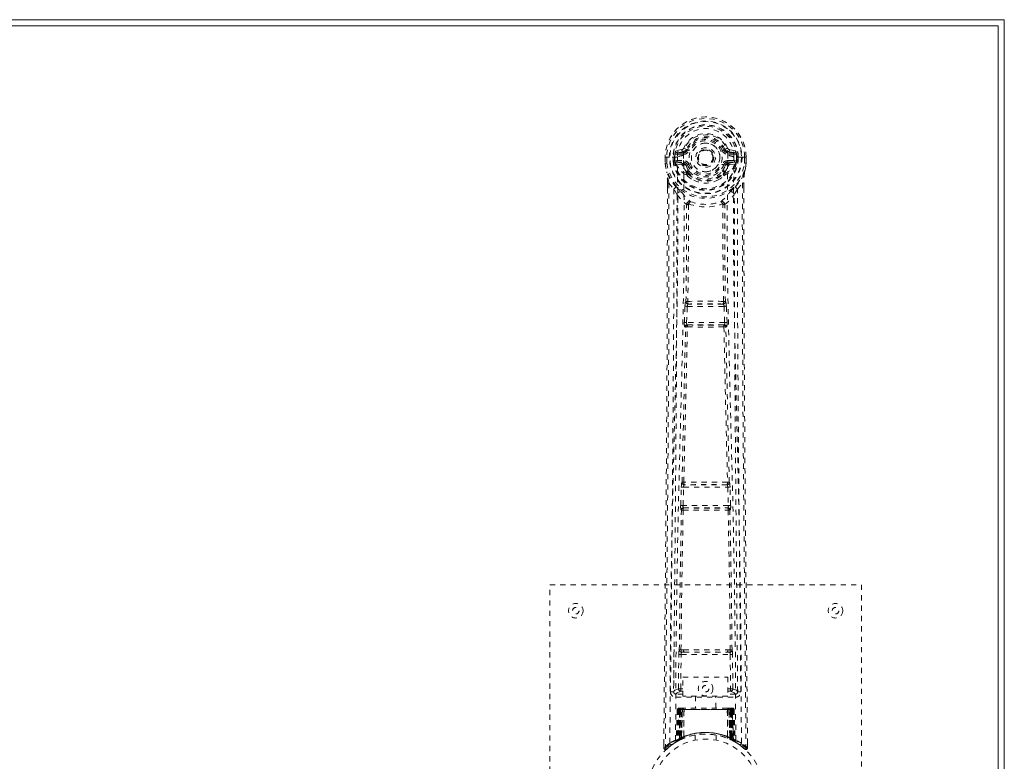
# Model space of a CAD drawing. Header units: inches. Extents: x 25.1 to 108.6, y 43.8 to 73.6.
# Tile 7 of 7: x 89.6 to 108.6, y 59.3 to 73.6. Entities that reach past the tile are written whole.
import ezdxf

# ---------------------------------------------------------------- set-up
doc = ezdxf.new("R2010")
doc.units = ezdxf.units.IN
doc.header["$MEASUREMENT"] = 0
doc.linetypes.add('SLD-Dashed', pattern=[0.075, 0.05, -0.025])
doc.linetypes.add('SLD-Solid', pattern=[0])

msp = doc.modelspace()

# ---------------------------------------------------------------- linework, layer by layer
at = {"color": 7, "linetype": 'SLD-Solid', "lineweight": 15}
for p, q in [((25.106, 73.561), (108.606, 73.561)), ((108.606, 73.561), (108.606, 43.811)), ((108.488, 73.443), (25.224, 73.443)), ((25.224, 73.443), (108.488, 73.443)), ((108.488, 43.929), (108.488, 73.443)), ((108.488, 73.443), (108.488, 43.929))]:
    msp.add_line(p, q, dxfattribs=at)
at = {"color": 7, "linetype": 'SLD-Dashed', "lineweight": 0}
for p, q in [((102.081, 70.918), (102.077, 70.917)), ((102.077, 70.917), (102.077, 70.8)), ((102.078, 70.918), (102.078, 70.8)), ((102.134, 70.917), (102.081, 70.918)), ((102.106, 70.916), (102.107, 70.801)), ((102.157, 70.917), (102.134, 70.917)), ((102.163, 70.917), (102.157, 70.917)), ((102.313, 70.917), (102.163, 70.917)), ((102.228, 70.844), (102.228, 70.916)), ((102.263, 70.916), (102.257, 70.916)), ((102.257, 70.916), (102.258, 70.845)), ((102.263, 70.838), (102.263, 70.916)), ((102.4, 71.061), (102.281, 71.037)), ((102.311, 71.001), (102.427, 71.022)), ((102.311, 71.001), (102.311, 70.971)), ((102.427, 71.001), (102.311, 71.001)), ((102.427, 70.971), (102.311, 70.971)), ((102.427, 71.022), (102.427, 71.001)), ((102.427, 70.971), (102.427, 71.001)), ((102.433, 71.088), (102.487, 71.065)), ((102.483, 71.057), (102.487, 71.065)), ((102.487, 71.065), (102.509, 71.056)), ((103.012, 70.919), (103.013, 70.91)), ((103.013, 70.91), (103.012, 70.895)), ((103.203, 71.056), (103.225, 71.065)), ((103.225, 71.065), (103.229, 71.057)), ((103.285, 71.022), (103.401, 71.001)), ((103.285, 71.022), (103.285, 71.001)), ((103.401, 71.001), (103.285, 71.001)), ((103.285, 70.971), (103.285, 71.001)), ((103.401, 70.971), (103.285, 70.971)), ((103.432, 71.037), (103.313, 71.061)), ((103.399, 70.917), (103.399, 70.917)), ((103.55, 70.917), (103.4, 70.917)), ((103.401, 70.971), (103.401, 71.001)), ((103.449, 70.838), (103.45, 70.916)), ((103.45, 70.916), (103.455, 70.916)), ((103.455, 70.845), (103.455, 70.916)), ((103.485, 70.916), (103.484, 70.844)), ((103.485, 70.916), (103.485, 70.916)), ((103.556, 70.917), (103.55, 70.917)), ((103.579, 70.917), (103.556, 70.917)), ((103.632, 70.918), (103.579, 70.917)), ((103.606, 70.801), (103.606, 70.916)), ((103.636, 70.917), (103.632, 70.918)), ((103.634, 70.8), (103.635, 70.918)), ((103.636, 70.917), (103.635, 70.8)), ((102.077, 70.8), (102.077, 70.796)), ((102.228, 70.844), (102.258, 70.845)), ((102.228, 70.844), (102.228, 70.844)), ((102.258, 70.845), (102.263, 70.826)), ((102.263, 70.826), (102.263, 70.838)), ((102.269, 70.801), (102.273, 70.797)), ((102.283, 70.786), (102.273, 70.797)), ((102.283, 70.786), (102.398, 70.765)), ((102.298, 70.849), (102.298, 70.819)), ((102.298, 70.849), (102.427, 70.849)), ((102.427, 70.794), (102.298, 70.819)), ((102.298, 70.819), (102.427, 70.819)), ((102.427, 70.849), (102.427, 70.819)), ((102.427, 70.794), (102.427, 70.819)), ((102.482, 70.753), (102.475, 70.765)), ((102.509, 70.765), (102.482, 70.753)), ((103.23, 70.753), (103.203, 70.765)), ((103.237, 70.765), (103.23, 70.753)), ((103.285, 70.849), (103.285, 70.819)), ((103.285, 70.849), (103.414, 70.849)), ((103.414, 70.819), (103.285, 70.794)), ((103.285, 70.794), (103.285, 70.819)), ((103.285, 70.819), (103.414, 70.819)), ((103.314, 70.765), (103.43, 70.786)), ((103.414, 70.819), (103.414, 70.849)), ((103.43, 70.786), (103.429, 70.786)), ((103.44, 70.797), (103.43, 70.786)), ((103.43, 70.786), (103.43, 70.786)), ((103.44, 70.797), (103.443, 70.801)), ((103.454, 70.845), (103.449, 70.826)), ((103.449, 70.826), (103.449, 70.838)), ((103.484, 70.844), (103.484, 70.844)), ((103.635, 70.796), (103.635, 70.8)), ((102.485, 70.605), (102.484, 70.627)), ((102.503, 70.559), (102.492, 70.577)), ((102.508, 70.632), (102.508, 70.61)), ((103.204, 70.61), (103.204, 70.632)), ((103.221, 70.577), (103.209, 70.559)), ((103.228, 70.605), (103.228, 70.627)), ((102.12, 70.418), (102.119, 70.316)), ((102.121, 70.417), (102.121, 70.316)), ((102.149, 70.417), (102.245, 70.302)), ((103.467, 70.302), (103.563, 70.417)), ((103.592, 70.329), (103.592, 70.417)), ((103.593, 70.418), (103.593, 70.329)), ((102.305, 70.189), (102.245, 70.302)), ((103.467, 70.302), (103.408, 70.189)), ((102.458, 68.045), (102.46, 68.079)), ((102.477, 68.136), (102.476, 68.135)), ((102.52, 68.089), (102.521, 68.089)), ((103.192, 68.089), (102.52, 68.089)), ((103.191, 68.089), (103.192, 68.089)), ((103.236, 68.135), (103.235, 68.136)), ((103.255, 68.045), (103.252, 68.079)), ((102.446, 67.737), (102.458, 68.045)), ((102.49, 67.735), (102.502, 68.044)), ((102.502, 68.044), (103.21, 68.044)), ((103.21, 68.044), (103.222, 67.735)), ((103.267, 67.737), (103.255, 68.045)), ((103.222, 67.735), (102.49, 67.735)), ((102.513, 67.686), (102.5, 67.69)), ((102.5, 67.69), (103.212, 67.69)), ((103.212, 67.69), (103.199, 67.686)), ((102.469, 67.643), (102.456, 67.647)), ((103.244, 67.643), (103.257, 67.647)), ((102.401, 64.657), (102.4, 64.657)), ((103.312, 64.657), (103.311, 64.657)), ((102.376, 64.214), (102.387, 64.567)), ((102.421, 64.213), (102.432, 64.566)), ((102.432, 64.566), (103.281, 64.566)), ((102.445, 64.611), (102.445, 64.611)), ((103.267, 64.611), (102.445, 64.611)), ((103.267, 64.611), (103.267, 64.611)), ((103.281, 64.566), (103.291, 64.213)), ((103.336, 64.214), (103.325, 64.567)), ((102.383, 64.124), (102.389, 64.122)), ((103.291, 64.213), (102.421, 64.213)), ((102.434, 64.165), (102.428, 64.168)), ((102.428, 64.168), (103.284, 64.168)), ((103.284, 64.168), (103.278, 64.165)), ((103.323, 64.122), (103.329, 64.124)), ((99.856, 54.686), (99.856, 62.686)), ((99.856, 62.686), (105.856, 62.686)), ((105.856, 62.686), (105.856, 54.686)), ((102.247, 61.443), (102.24, 60.629)), ((102.43, 61.434), (102.381, 61.433)), ((103.331, 61.433), (103.282, 61.434)), ((103.472, 60.629), (103.465, 61.443)), ((102.332, 60.683), (102.339, 61.343)), ((102.377, 60.683), (102.384, 61.343)), ((102.384, 61.343), (103.329, 61.343)), ((102.393, 61.387), (102.44, 61.387)), ((102.44, 61.387), (103.272, 61.387)), ((103.272, 61.387), (103.32, 61.387)), ((103.329, 61.343), (103.336, 60.683)), ((103.38, 60.683), (103.373, 61.343)), ((102.419, 60.91), (103.28, 60.91)), ((102.419, 60.544), (102.419, 60.91)), ((103.28, 60.91), (103.28, 60.544)), ((102.377, 60.638), (102.377, 60.683)), ((102.419, 60.683), (102.377, 60.683)), ((103.28, 60.683), (103.336, 60.683)), ((103.38, 60.683), (103.336, 60.683)), ((103.336, 60.638), (103.336, 60.683)), ((102.239, 60.626), (102.243, 60.609)), ((102.24, 60.63), (102.24, 60.628)), ((102.24, 60.628), (102.24, 60.619)), ((102.284, 60.581), (102.284, 60.52)), ((102.419, 60.581), (102.284, 60.581)), ((102.284, 60.52), (103.428, 60.52)), ((102.419, 60.638), (102.377, 60.638)), ((103.28, 60.544), (102.419, 60.544)), ((102.661, 60.544), (102.661, 60.311)), ((103.051, 60.311), (103.051, 60.544)), ((103.28, 60.638), (103.336, 60.638)), ((103.428, 60.581), (103.28, 60.581)), ((103.428, 60.52), (103.428, 60.581)), ((103.47, 60.609), (103.473, 60.626)), ((103.472, 60.628), (103.473, 60.63)), ((103.472, 60.619), (103.472, 60.628)), ((102.344, 60.286), (102.321, 59.692)), ((102.34, 60.311), (102.337, 60.311)), ((102.342, 60.311), (102.342, 60.311)), ((102.349, 60.311), (102.349, 60.309)), ((102.354, 60.311), (102.349, 60.311)), ((102.363, 60.311), (102.353, 60.311)), ((102.367, 60.311), (102.363, 60.311)), ((102.438, 60.311), (102.371, 60.311)), ((103.272, 60.311), (102.44, 60.311)), ((103.341, 60.311), (103.274, 60.311)), ((103.35, 60.311), (103.346, 60.311)), ((103.359, 60.311), (103.35, 60.311)), ((103.363, 60.311), (103.358, 60.311)), ((103.391, 59.692), (103.368, 60.286)), ((103.376, 60.311), (103.372, 60.311)), ((102.31, 60.282), (102.289, 59.677)), ((102.323, 60.282), (102.302, 59.685)), ((102.323, 60.282), (102.31, 60.282)), ((102.342, 60.282), (102.321, 59.695)), ((102.408, 60.282), (102.342, 60.282)), ((102.349, 60.282), (102.348, 59.725)), ((102.354, 60.282), (103.359, 60.282)), ((102.354, 59.728), (102.354, 60.282)), ((102.362, 59.732), (102.362, 60.282)), ((102.366, 60.282), (102.366, 59.734)), ((103.346, 60.282), (102.366, 60.282)), ((102.381, 60.282), (102.38, 59.74)), ((102.384, 60.282), (102.381, 60.282)), ((102.384, 60.282), (103.328, 60.282)), ((102.384, 59.742), (102.384, 60.282)), ((102.389, 59.731), (102.408, 60.282)), ((102.41, 60.282), (102.39, 59.731)), ((102.408, 60.282), (102.41, 60.282)), ((102.433, 59.759), (102.438, 60.284)), ((102.44, 60.282), (102.435, 59.761)), ((102.44, 60.282), (102.438, 60.284)), ((103.273, 60.282), (102.44, 60.282)), ((103.274, 60.284), (103.273, 60.282)), ((103.277, 59.761), (103.273, 60.282)), ((103.274, 60.284), (103.279, 59.759)), ((103.303, 60.282), (103.304, 60.282)), ((103.322, 59.731), (103.303, 60.282)), ((103.371, 60.282), (103.304, 60.282)), ((103.304, 60.282), (103.323, 59.731)), ((103.332, 60.282), (103.328, 60.282)), ((103.328, 60.282), (103.328, 59.742)), ((103.332, 59.74), (103.332, 60.282)), ((103.346, 59.734), (103.346, 60.282)), ((103.35, 60.282), (103.35, 59.732)), ((103.359, 60.282), (103.359, 59.728)), ((103.364, 59.725), (103.364, 60.282)), ((103.371, 60.282), (103.391, 59.695)), ((103.389, 60.282), (103.41, 59.685)), ((103.403, 60.282), (103.389, 60.282)), ((103.403, 60.282), (103.424, 59.677)), ((102.321, 59.695), (102.389, 59.731)), ((102.348, 59.725), (102.354, 59.728)), ((102.361, 59.699), (102.348, 59.725)), ((102.366, 59.702), (102.354, 59.728)), ((102.374, 59.706), (102.362, 59.732)), ((102.378, 59.708), (102.366, 59.734)), ((102.392, 59.714), (102.38, 59.74)), ((102.396, 59.716), (102.384, 59.742)), ((102.39, 59.731), (102.389, 59.731)), ((102.433, 59.759), (102.435, 59.761)), ((102.436, 59.733), (102.439, 59.734)), ((102.656, 59.794), (102.656, 59.697)), ((103.056, 59.697), (103.056, 59.794)), ((103.273, 59.734), (103.276, 59.733)), ((103.277, 59.761), (103.279, 59.759)), ((103.328, 59.742), (103.316, 59.716)), ((103.332, 59.74), (103.32, 59.714)), ((103.323, 59.731), (103.322, 59.731)), ((103.323, 59.731), (103.391, 59.695)), ((103.346, 59.734), (103.334, 59.708)), ((103.35, 59.732), (103.338, 59.706)), ((103.359, 59.728), (103.346, 59.702)), ((103.364, 59.725), (103.351, 59.699)), ((103.359, 59.728), (103.364, 59.725)), ((102.05, 59.63), (102.049, 59.545)), ((102.049, 59.545), (102.079, 59.544)), ((102.099, 59.522), (102.201, 59.603)), ((102.21, 59.61), (102.271, 59.647)), ((102.274, 59.652), (102.288, 59.66)), ((102.289, 59.677), (102.302, 59.685)), ((102.306, 59.67), (102.372, 59.705)), ((102.329, 59.702), (102.334, 59.7)), ((102.361, 59.699), (102.352, 59.695)), ((102.366, 59.702), (102.361, 59.699)), ((102.392, 59.714), (102.366, 59.702)), ((102.372, 59.705), (102.374, 59.705)), ((102.374, 59.706), (102.378, 59.708)), ((103.32, 59.714), (103.316, 59.716)), ((103.334, 59.708), (103.338, 59.706)), ((103.339, 59.705), (103.34, 59.705)), ((103.34, 59.705), (103.407, 59.67)), ((103.351, 59.699), (103.346, 59.702)), ((103.41, 59.685), (103.424, 59.677)), ((103.425, 59.66), (103.438, 59.652)), ((103.633, 59.544), (103.613, 59.522)), ((103.663, 59.545), (103.662, 59.629))]:
    msp.add_line(p, q, dxfattribs=at)
at = {"color": 7, "linetype": 'SLD-Dashed', "lineweight": 0, "flags": 128}
for points in [[(102.431, 70.947), (102.436, 71.025), (102.459, 71.1), (102.498, 71.17), (102.552, 71.231), (102.617, 71.281), (102.692, 71.317), (102.773, 71.339), (102.856, 71.347), (102.94, 71.339), (103.02, 71.317), (103.095, 71.281), (103.161, 71.231), (103.214, 71.17), (103.254, 71.1), (103.276, 71.025), (103.282, 70.947)], [(102.077, 70.917), (102.076, 70.917), (102.077, 70.917), (102.08, 70.917), (102.083, 70.917), (102.088, 70.917), (102.094, 70.917), (102.1, 70.916), (102.106, 70.916)], [(102.168, 59.638), (102.174, 61.229), (102.192, 62.818), (102.223, 64.405), (102.26, 65.987), (102.29, 67.227), (102.313, 68.463), (102.323, 69.693), (102.313, 70.917)], [(102.311, 70.971), (102.288, 70.976), (102.268, 70.989)], [(102.277, 59.694), (102.284, 61.28), (102.304, 62.865), (102.337, 64.447), (102.377, 66.026), (102.409, 67.263), (102.433, 68.497), (102.443, 69.725), (102.431, 70.947)], [(102.537, 71.044), (102.532, 71.046), (102.527, 71.049), (102.522, 71.051), (102.518, 71.052), (102.514, 71.054), (102.512, 71.055), (102.51, 71.056), (102.509, 71.056)], [(103.175, 71.044), (103.181, 71.046), (103.186, 71.049), (103.19, 71.051), (103.194, 71.052), (103.198, 71.054), (103.2, 71.055), (103.202, 71.056), (103.203, 71.056)], [(103.435, 59.694), (103.429, 61.28), (103.408, 62.865), (103.376, 64.447), (103.335, 66.026), (103.304, 67.263), (103.279, 68.497), (103.27, 69.725), (103.282, 70.947)], [(103.544, 59.638), (103.539, 61.229), (103.52, 62.818), (103.49, 64.405), (103.452, 65.987), (103.422, 67.227), (103.399, 68.463), (103.389, 69.693), (103.399, 70.917)], [(103.444, 70.989), (103.425, 70.976), (103.401, 70.971)], [(103.455, 70.916), (103.458, 70.916), (103.465, 70.916), (103.474, 70.916), (103.485, 70.916)], [(103.606, 70.916), (103.613, 70.916), (103.619, 70.917), (103.624, 70.917), (103.629, 70.917), (103.633, 70.917), (103.635, 70.917), (103.636, 70.917), (103.636, 70.917)], [(102.077, 70.796), (102.078, 70.796), (102.08, 70.797), (102.083, 70.797), (102.087, 70.798), (102.091, 70.798), (102.096, 70.799), (102.101, 70.8), (102.107, 70.801)], [(102.107, 70.801), (102.1, 70.801), (102.094, 70.801), (102.089, 70.801), (102.084, 70.801), (102.08, 70.8), (102.078, 70.8), (102.077, 70.8), (102.077, 70.8)], [(102.077, 70.8), (102.09, 70.705), (102.106, 70.63)], [(102.077, 70.796), (102.089, 70.708), (102.107, 70.619)], [(102.258, 70.845), (102.258, 70.845), (102.258, 70.845)], [(102.263, 70.838), (102.28, 70.846), (102.298, 70.849)], [(102.425, 70.742), (102.412, 70.76), (102.398, 70.765)], [(102.484, 70.627), (102.454, 70.678), (102.425, 70.742)], [(102.482, 70.753), (102.508, 70.693), (102.537, 70.645)], [(102.537, 70.776), (102.532, 70.774), (102.527, 70.772), (102.522, 70.77), (102.518, 70.768), (102.514, 70.767), (102.512, 70.766), (102.51, 70.765), (102.509, 70.765)], [(103.175, 70.776), (103.181, 70.774), (103.186, 70.772), (103.19, 70.77), (103.194, 70.768), (103.198, 70.767), (103.2, 70.766), (103.202, 70.765), (103.203, 70.765)], [(103.228, 70.627), (103.259, 70.678), (103.287, 70.742)], [(103.287, 70.742), (103.3, 70.76), (103.314, 70.765)], [(103.414, 70.849), (103.433, 70.846), (103.449, 70.838)], [(103.455, 70.845), (103.455, 70.845), (103.454, 70.845)], [(103.484, 70.844), (103.474, 70.844), (103.465, 70.845), (103.458, 70.845), (103.455, 70.845)], [(103.605, 70.619), (103.622, 70.698), (103.635, 70.796)], [(103.635, 70.8), (103.636, 70.8), (103.635, 70.8), (103.632, 70.8), (103.628, 70.801), (103.624, 70.801), (103.618, 70.801), (103.612, 70.801), (103.606, 70.801)], [(103.635, 70.796), (103.634, 70.796), (103.632, 70.797), (103.629, 70.797), (103.626, 70.798), (103.621, 70.798), (103.616, 70.799), (103.611, 70.8), (103.606, 70.801)], [(103.635, 70.8), (103.623, 70.705), (103.607, 70.63)], [(102.106, 70.63), (102.106, 70.625), (102.107, 70.619)], [(102.288, 70.341), (102.187, 70.465), (102.107, 70.619)], [(102.503, 70.559), (102.578, 70.5), (102.629, 70.474)], [(103.083, 70.474), (103.134, 70.5), (103.209, 70.559)], [(103.425, 70.341), (103.525, 70.465), (103.605, 70.619)], [(103.605, 70.619), (103.607, 70.625), (103.607, 70.63)], [(102.149, 70.417), (102.15, 69.603), (102.15, 68.754), (102.147, 67.87), (102.144, 67.068), (102.141, 66.551), (102.137, 66.009), (102.133, 65.442), (102.129, 64.879), (102.125, 64.391), (102.119, 63.744), (102.113, 63.056), (102.106, 62.327), (102.099, 61.65), (102.079, 59.544)], [(102.12, 70.418), (102.119, 70.418), (102.12, 70.418), (102.122, 70.417), (102.126, 70.417), (102.131, 70.417), (102.137, 70.417), (102.143, 70.417), (102.149, 70.417)], [(103.563, 70.417), (103.562, 69.679), (103.563, 68.898), (103.565, 68.075), (103.568, 67.21), (103.572, 66.413), (103.578, 65.583), (103.579, 65.393), (103.581, 65.2), (103.583, 65.006), (103.584, 64.873), (103.585, 64.743), (103.586, 64.608), (103.587, 64.467), (103.591, 64.013), (103.596, 63.508), (103.601, 62.953), (103.604, 62.602), (103.608, 62.23), (103.612, 61.827), (103.615, 61.451), (103.62, 60.96), (103.624, 60.525), (103.628, 60.143), (103.631, 59.817), (103.633, 59.545)], [(103.563, 70.417), (103.569, 70.417), (103.575, 70.417), (103.581, 70.417), (103.586, 70.417), (103.59, 70.417), (103.592, 70.418), (103.593, 70.418), (103.593, 70.418)], [(102.119, 70.316), (102.117, 67.7), (102.1, 64.984), (102.075, 62.262), (102.049, 59.545)], [(102.245, 70.302), (102.246, 69.561), (102.244, 68.789), (102.241, 67.986), (102.237, 67.22), (102.232, 66.445), (102.226, 65.669), (102.22, 64.913), (102.214, 64.188), (102.207, 63.512), (102.2, 62.755), (102.193, 62.046), (102.186, 61.349), (102.179, 60.626)], [(102.305, 70.189), (102.296, 67.002), (102.27, 63.814), (102.239, 60.626)], [(102.305, 70.189), (102.389, 70.091), (102.486, 70.005)], [(102.383, 70.253), (102.392, 70.244), (102.398, 70.238)], [(103.226, 70.005), (103.324, 70.091), (103.408, 70.189)], [(103.315, 70.238), (103.32, 70.244), (103.329, 70.253)], [(103.473, 60.626), (103.442, 63.814), (103.416, 67.002), (103.408, 70.189)], [(103.533, 60.626), (103.529, 61.002), (103.525, 61.431), (103.521, 61.901), (103.517, 62.326), (103.514, 62.548), (103.512, 62.771), (103.51, 62.993), (103.508, 63.246), (103.505, 63.501), (103.503, 63.748), (103.498, 64.252), (103.494, 64.72), (103.49, 65.152), (103.487, 65.575), (103.483, 66.065), (103.477, 66.905), (103.472, 67.754), (103.469, 68.631), (103.467, 69.485), (103.467, 70.302)], [(103.593, 70.329), (103.595, 67.701), (103.613, 64.982), (103.637, 62.264), (103.663, 59.545)], [(102.477, 68.136), (102.488, 69.068), (102.489, 69.996)], [(102.534, 70.014), (102.529, 70.023), (102.523, 70.03), (102.515, 70.033), (102.507, 70.033), (102.499, 70.03), (102.493, 70.024), (102.488, 70.015), (102.486, 70.005)], [(102.524, 70.003), (102.524, 69.073), (102.513, 68.141)], [(102.534, 70.014), (102.528, 70.01), (102.525, 70.007), (102.525, 70.005), (102.524, 70.003)], [(103.226, 70.005), (103.224, 70.015), (103.22, 70.024), (103.213, 70.03), (103.206, 70.033), (103.198, 70.033), (103.19, 70.03), (103.183, 70.023), (103.178, 70.014)], [(103.188, 70.003), (103.188, 70.005), (103.187, 70.007), (103.185, 70.01), (103.178, 70.014)], [(103.2, 68.141), (103.189, 69.073), (103.188, 70.003)], [(103.235, 68.136), (103.225, 69.068), (103.224, 69.996)], [(102.502, 68.044), (102.503, 68.052), (102.505, 68.061), (102.509, 68.075), (102.514, 68.085), (102.517, 68.087), (102.519, 68.088), (102.52, 68.089)], [(102.458, 68.045), (102.463, 68.045), (102.473, 68.045), (102.487, 68.044), (102.502, 68.044)], [(103.21, 68.044), (103.218, 68.044), (103.226, 68.044), (103.233, 68.045), (103.239, 68.045), (103.245, 68.045), (103.249, 68.045), (103.253, 68.045), (103.255, 68.045)], [(102.446, 67.737), (102.448, 67.737), (102.451, 67.736), (102.455, 67.736), (102.461, 67.736), (102.467, 67.736), (102.474, 67.735), (102.482, 67.735), (102.49, 67.735)], [(102.5, 67.69), (102.495, 67.694), (102.492, 67.704), (102.49, 67.718), (102.49, 67.726), (102.49, 67.735)], [(103.222, 67.735), (103.223, 67.726), (103.223, 67.718), (103.221, 67.704), (103.217, 67.694), (103.212, 67.69)], [(103.222, 67.735), (103.23, 67.735), (103.238, 67.735), (103.245, 67.736), (103.252, 67.736), (103.257, 67.736), (103.262, 67.736), (103.265, 67.737), (103.267, 67.737)], [(102.401, 64.657), (102.436, 66.152), (102.469, 67.643)], [(102.435, 64.66), (102.471, 66.156), (102.504, 67.647)], [(103.208, 67.647), (103.241, 66.156), (103.277, 64.66)], [(103.311, 64.657), (103.276, 66.152), (103.244, 67.643)], [(102.405, 64.637), (102.404, 64.64), (102.401, 64.657)], [(102.387, 64.567), (102.389, 64.6), (102.389, 64.602)], [(102.387, 64.567), (102.389, 64.567), (102.392, 64.567), (102.396, 64.567), (102.402, 64.567), (102.408, 64.566), (102.416, 64.566), (102.424, 64.566), (102.432, 64.566)], [(103.281, 64.566), (103.289, 64.566), (103.297, 64.566), (103.304, 64.566), (103.311, 64.567), (103.316, 64.567), (103.321, 64.567), (103.324, 64.567), (103.325, 64.567)], [(103.325, 64.567), (103.323, 64.6), (103.323, 64.602)], [(102.349, 61.432), (102.365, 62.778), (102.389, 64.122)], [(102.376, 64.214), (102.378, 64.214), (102.381, 64.214), (102.385, 64.214), (102.391, 64.214), (102.398, 64.214), (102.405, 64.213), (102.413, 64.213), (102.421, 64.213)], [(102.381, 61.433), (102.398, 62.779), (102.423, 64.124)], [(103.289, 64.124), (103.314, 62.779), (103.331, 61.433)], [(103.291, 64.213), (103.3, 64.213), (103.307, 64.213), (103.315, 64.214), (103.321, 64.214), (103.327, 64.214), (103.331, 64.214), (103.334, 64.214), (103.336, 64.214)], [(103.364, 61.432), (103.348, 62.778), (103.323, 64.122)], [(102.43, 61.434), (102.642, 61.434), (102.856, 61.434), (103.071, 61.434), (103.282, 61.434)], [(102.339, 61.343), (102.343, 61.343), (102.354, 61.343), (102.368, 61.343), (102.384, 61.343)], [(102.393, 61.387), (102.376, 61.391), (102.365, 61.398)], [(102.44, 61.387), (102.644, 61.387), (102.85, 61.387), (103.062, 61.387), (103.272, 61.387)], [(103.329, 61.343), (103.344, 61.343), (103.359, 61.343), (103.369, 61.343), (103.373, 61.343)], [(102.332, 60.683), (102.263, 60.655), (102.242, 60.629)], [(102.332, 60.683), (102.337, 60.683), (102.347, 60.683), (102.361, 60.683), (102.377, 60.683)], [(103.473, 60.626), (103.45, 60.655), (103.38, 60.683)], [(102.284, 60.581), (102.308, 60.609), (102.377, 60.638)], [(103.336, 60.638), (103.405, 60.609), (103.428, 60.581)], [(102.363, 60.31), (102.359, 60.31), (102.356, 60.311), (102.355, 60.311), (102.355, 60.311)], [(102.42, 60.301), (102.413, 60.292), (102.41, 60.282)], [(102.438, 60.284), (102.423, 60.298), (102.42, 60.301)], [(103.274, 60.284), (103.289, 60.298), (103.293, 60.301)], [(103.303, 60.282), (103.299, 60.292), (103.293, 60.301)], [(103.342, 60.311), (103.341, 60.311), (103.339, 60.311)], [(103.357, 60.311), (103.357, 60.311), (103.356, 60.311), (103.354, 60.31), (103.35, 60.31)], [(103.371, 60.311), (103.371, 60.311), (103.37, 60.311), (103.367, 60.31), (103.363, 60.31)], [(103.371, 60.282), (103.37, 60.289), (103.369, 60.291)], [(102.31, 60.282), (102.313, 60.282), (102.321, 60.282), (102.334, 60.282), (102.349, 60.282)], [(102.362, 60.282), (102.348, 60.282), (102.335, 60.282), (102.327, 60.282), (102.323, 60.282)], [(102.342, 60.282), (102.342, 60.282), (102.344, 60.282), (102.347, 60.282), (102.352, 60.282), (102.358, 60.282), (102.365, 60.282), (102.373, 60.282), (102.381, 60.282)], [(103.332, 60.282), (103.34, 60.282), (103.347, 60.282), (103.354, 60.282), (103.36, 60.282), (103.365, 60.282), (103.369, 60.282), (103.371, 60.282), (103.371, 60.282)], [(103.389, 60.282), (103.386, 60.282), (103.377, 60.282), (103.365, 60.282), (103.35, 60.282)], [(103.364, 60.282), (103.379, 60.282), (103.391, 60.282), (103.4, 60.282), (103.403, 60.282)], [(102.052, 59.545), (102.054, 59.537), (102.058, 59.53), (102.063, 59.523), (102.069, 59.518), (102.076, 59.515), (102.084, 59.515), (102.091, 59.517), (102.097, 59.521)], [(103.39, 59.679), (103.384, 59.683), (103.351, 59.699)], [(103.393, 59.688), (103.392, 59.694), (103.392, 59.696)], [(103.43, 59.659), (103.424, 59.67), (103.419, 59.684)], [(103.423, 59.671), (103.422, 59.677), (103.422, 59.678)], [(103.615, 59.525), (103.622, 59.521), (103.63, 59.518), (103.638, 59.518), (103.646, 59.519), (103.653, 59.523), (103.658, 59.528), (103.661, 59.535), (103.663, 59.542)], [(103.663, 59.545), (103.662, 59.545), (103.661, 59.545), (103.654, 59.544), (103.645, 59.545), (103.639, 59.545), (103.633, 59.544)]]:
    msp.add_lwpolyline(points, dxfattribs=at)
at = {"color": 7, "linetype": 'SLD-Dashed', "lineweight": 0}
for centre, radius in [((102.856, 70.91), 0.7), ((102.856, 70.91), 0.69), ((102.856, 70.91), 0.623), ((102.856, 70.91), 0.32), ((102.856, 70.91), 0.275), ((102.856, 70.91), 0.188), ((102.856, 70.91), 0.157), ((102.856, 70.91), 0.142), ((102.856, 70.91), 0.139), ((102.856, 70.91), 0.138), ((100.356, 62.186), 0.14), ((100.356, 62.186), 0.0625), ((105.356, 62.186), 0.14), ((105.356, 62.186), 0.0625), ((102.856, 60.686), 0.141), ((102.856, 60.686), 0.0625), ((102.856, 58.686), 1.125), ((102.856, 58.686), 1.03)]:
    msp.add_circle(centre, radius, dxfattribs=at)
for centre, radius, start, end in [((102.856, 70.91), 0.78, 0, 179.4852), ((102.856, 70.91), 0.78, 0.5288, 179.4712), ((102.856, 70.91), 0.75, 0.4563, 179.5437), ((102.856, 70.91), 0.629, 0.5445, 179.4555), ((102.856, 70.91), 0.599, 0.5443, 179.4557), ((102.856, 70.923), 0.543, 359.3662, 180.6338), ((102.856, 70.91), 0.459, 22.774, 157.226), ((102.856, 70.91), 0.4, 22.774, 157.226), ((102.856, 70.91), 0.376, 22.774, 157.226), ((102.856, 70.91), 0.346, 22.7739, 157.2261), ((102.856, 70.91), 0.275, 89.9999, 270.0001), ((102.856, 70.91), 0.275, 269.9999, 90.0001), ((102.251, 71.788), 0.872, 268.4823, 270.4289), ((102.856, 70.91), 0.593, 172.3909, 179.4476), ((102.472, 70.961), 0.206, 158.3438, 172.3405), ((102.31, 71.031), 0.0299, 167.8899, 271.9542), ((102.429, 70.705), 0.242, 89.7361, 118.8245), ((102.428, 71.052), 0.0301, 162.3502, 268.5767), ((102.391, 71.106), 0.0455, 281.3419, 337.4811), ((102.421, 71.093), 0.0715, 274.7804, 329.7613), ((102.427, 71.09), 0.089, 270, 337.226), ((102.427, 71.09), 0.119, 270.0006, 337.2261), ((103.285, 71.09), 0.119, 202.7763, 269.9981), ((103.285, 71.09), 0.089, 202.774, 270), ((102.709, 72.37), 1.403, 291.5627, 293.9859), ((103.291, 71.093), 0.0714, 210.3106, 265.2503), ((103.322, 71.106), 0.0455, 202.5327, 258.6443), ((103.281, 70.698), 0.249, 61.7061, 89.8622), ((103.284, 71.052), 0.0301, 271.4549, 17.6182), ((103.402, 71.031), 0.0299, 268.0458, 12.1101), ((103.24, 70.961), 0.206, 7.6591, 21.6573), ((102.856, 70.91), 0.593, 0.5524, 7.6091), ((102.107, 70.801), 0.03, 180.2178, 185.2738), ((102.856, 70.91), 0.787, 188.3239, 351.6761), ((102.856, 70.91), 0.758, 188.3239, 351.6761), ((102.856, 70.91), 0.632, 186.064, 353.936), ((102.856, 70.91), 0.602, 186.2697, 353.7303), ((102.347, 70.833), 0.0843, 185.3996, 202.6161), ((102.297, 70.789), 0.0306, 89.0451, 156.1656), ((102.724, 71.005), 0.497, 204.8145, 243.6301), ((102.663, 71.006), 0.439, 210.0692, 246.0862), ((102.428, 70.765), 0.0299, 91.0453, 179.005), ((102.456, 70.737), 0.031, 31.5905, 170.0534), ((102.427, 70.73), 0.119, 22.7733, 90), ((102.427, 70.73), 0.089, 22.774, 90), ((102.425, 70.738), 0.0567, 28.2343, 87.974), ((102.856, 70.91), 0.376, 202.774, 337.226), ((102.856, 70.91), 0.346, 202.7739, 337.2261), ((102.856, 70.91), 0.157, 245.1542, 290.0596), ((103.285, 70.73), 0.119, 90.0014, 157.2242), ((102.791, 70.906), 0.465, 325.8354, 340.797), ((103.285, 70.73), 0.089, 90, 157.226), ((102.993, 71.001), 0.491, 296.1271, 335.5129), ((103.049, 71.006), 0.44, 293.9352, 329.9018), ((103.256, 70.737), 0.031, 10.1654, 148.1969), ((103.287, 70.738), 0.0565, 91.9577, 151.5636), ((103.284, 70.765), 0.0299, 0.9969, 88.9527), ((103.415, 70.789), 0.0306, 23.8344, 90.9549), ((103.335, 70.841), 0.115, 339.6786, 352.3057), ((100.919, 70.446), 1.201, 358.6546, 8.8154), ((98.526, 69.777), 3.679, 10.0119, 13.2364), ((102.515, 70.624), 0.0305, 43.9333, 174.3687), ((102.506, 70.582), 0.0505, 88.2755, 115.7434), ((102.507, 70.559), 0.0506, 88.2464, 115.6864), ((102.529, 70.601), 0.0444, 175.0205, 212.6915), ((102.543, 70.554), 0.0404, 127.2324, 172.6904), ((102.536, 70.608), 0.0371, 89.2781, 139.8308), ((102.856, 70.922), 0.453, 219.7481, 320.2511), ((102.541, 70.611), 0.0327, 181.6578, 227.8118), ((102.856, 70.948), 0.494, 226.9721, 313.0279), ((102.856, 70.904), 0.411, 219.0114, 320.9886), ((103.198, 70.624), 0.0305, 5.6318, 136.0662), ((103.176, 70.608), 0.0371, 40.1675, 90.7275), ((103.171, 70.611), 0.0326, 312.1606, 358.3603), ((103.169, 70.554), 0.0404, 7.2949, 52.7897), ((103.206, 70.582), 0.0504, 64.2153, 91.7604), ((103.206, 70.559), 0.0506, 64.3242, 91.743), ((103.183, 70.601), 0.0444, 327.401, 4.9869), ((107.185, 69.777), 3.678, 166.7632, 169.9885), ((104.794, 70.446), 1.202, 171.1859, 181.3441), ((102.707, 69.854), 0.643, 130.7382, 135.9149), ((103.831, 71.916), 2.205, 225.5695, 228.9406), ((102.856, 70.892), 0.476, 241.472, 298.5271), ((101.88, 71.917), 2.206, 311.0598, 314.4298), ((103.005, 69.854), 0.644, 44.0867, 49.26), ((102.365, 70.187), 0.0608, 58.0312, 177.6174), ((103.124, 70.748), 0.887, 215.0285, 230.8707), ((102.588, 70.748), 0.888, 309.1315, 324.97), ((103.347, 70.187), 0.0608, 2.3834, 121.9703), ((102.547, 70.001), 0.0608, 73.4556, 176.3339), ((102.474, 69.997), 0.0143, 356.6656, 32.4269), ((102.521, 69.924), 0.0794, 87.4865, 113.9518), ((102.611, 69.996), 0.0786, 126.2624, 166.6727), ((102.856, 70.924), 0.965, 250.5266, 289.4745), ((102.856, 70.851), 0.844, 249.7728, 290.2273), ((103.165, 70.001), 0.0608, 3.6661, 106.5444), ((103.102, 69.996), 0.0786, 13.3273, 53.7376), ((103.192, 69.924), 0.0795, 66.0549, 92.5068), ((103.238, 69.997), 0.0143, 147.5731, 183.3344), ((102.553, 68.083), 0.0933, 145.8684, 182.4652), ((102.521, 68.134), 0.0451, 177.8592, 268.9572), ((102.507, 68.052), 0.0889, 86.1808, 109.621), ((102.522, 68.134), 0.0451, 177.8516, 268.9508), ((102.599, 68.128), 0.0873, 171.8081, 206.8082), ((102.856, 35.418), 32.724, 89.399, 90.6009), ((102.856, 34.708), 33.383, 89.4253, 90.5747), ((103.113, 68.128), 0.0873, 333.1893, 8.1893), ((103.19, 68.134), 0.0451, 271.0472, 2.1474), ((103.191, 68.134), 0.0451, 271.0428, 2.1408), ((103.152, 68.046), 0.0588, 357.8396, 46.6323), ((103.206, 68.053), 0.088, 70.2476, 93.9506), ((103.159, 68.083), 0.0933, 357.5408, 34.1265), ((102.608, 67.71), 0.165, 170.5889, 202.3714), ((102.501, 67.645), 0.0451, 90.8656, 177.5117), ((102.514, 67.641), 0.0451, 90.8943, 177.3999), ((102.565, 67.654), 0.0607, 148.3005, 186.2225), ((102.856, 100.565), 32.881, 269.4018, 270.5982), ((103.199, 67.641), 0.0451, 2.6011, 89.1047), ((103.147, 67.654), 0.0612, 353.9391, 31.5379), ((103.211, 67.645), 0.0451, 2.4883, 89.1344), ((103.104, 67.71), 0.165, 337.6311, 9.4086), ((102.498, 67.556), 0.0919, 86.0216, 108.5463), ((102.856, 104.666), 37.02, 269.4551, 270.5446), ((103.215, 67.556), 0.092, 71.4678, 93.9861), ((102.507, 64.606), 0.118, 154.65, 182.0084), ((102.445, 64.656), 0.0451, 178.3741, 269.3681), ((102.427, 64.535), 0.125, 86.4437, 102.2366), ((102.504, 64.649), 0.0697, 170.9135, 213.0678), ((102.856, 31.093), 33.57, 89.2813, 90.7188), ((103.208, 64.649), 0.0697, 326.9322, 9.0865), ((103.266, 64.656), 0.0451, 270.6354, 1.6283), ((103.267, 64.656), 0.0451, 270.6319, 1.6259), ((103.285, 64.537), 0.123, 77.6587, 93.661), ((103.206, 64.606), 0.118, 357.9947, 25.3579), ((102.445, 64.654), 0.0433, 202.7746, 270.2239), ((102.494, 64.572), 0.0626, 141.5425, 185.5154), ((102.856, 31.263), 33.35, 89.2944, 90.7056), ((103.218, 64.572), 0.0626, 354.4863, 38.4557), ((102.596, 64.187), 0.222, 172.8805, 196.3582), ((102.429, 64.123), 0.0451, 90.5581, 178.0574), ((102.434, 64.12), 0.0451, 90.5785, 178.0288), ((102.415, 63.988), 0.136, 86.7375, 101.1137), ((102.479, 64.199), 0.0601, 166.9077, 211.3953), ((102.479, 64.132), 0.0567, 143.379, 187.5231), ((102.856, 100.255), 36.134, 269.3135, 270.6865), ((102.856, 97.194), 33.032, 269.2676, 270.7324), ((103.278, 64.12), 0.0451, 1.9712, 89.4215), ((103.233, 64.132), 0.057, 352.6155, 36.4823), ((103.233, 64.199), 0.0601, 328.6021, 13.1008), ((103.284, 64.123), 0.0451, 1.9426, 89.4419), ((103.297, 63.989), 0.136, 78.8635, 93.2828), ((103.116, 64.187), 0.222, 343.6425, 7.1188), ((102.628, 61.357), 0.289, 164.9781, 182.65), ((102.387, 61.43), 0.0384, 177.0733, 235.3667), ((102.375, 61.175), 0.258, 88.4484, 95.7724), ((102.457, 61.427), 0.0756, 175.3491, 211.8377), ((102.495, 61.423), 0.0652, 170.5378, 213.5536), ((103.218, 61.423), 0.0652, 326.4271, 9.4455), ((103.256, 61.427), 0.0751, 328.012, 4.8001), ((103.318, 61.432), 0.0456, 271.9223, 359.0049), ((103.338, 61.175), 0.258, 84.2212, 91.558), ((103.084, 61.357), 0.289, 357.3517, 15.0233), ((102.461, 61.35), 0.0773, 151.6183, 185.464), ((103.252, 61.35), 0.0772, 354.5299, 28.3927), ((102.377, 60.683), 0.0451, 179.6212, 269.5708), ((103.335, 60.683), 0.0451, 270.428, 0.3557), ((102.221, 63.491), 2.865, 269.1596, 270.3595), ((102.284, 60.625), 0.105, 179.3628, 270.0839), ((102.284, 60.626), 0.045, 202.0146, 269.9761), ((103.428, 60.625), 0.105, 269.913, 0.6402), ((103.428, 60.626), 0.045, 270.0239, 337.9854), ((103.491, 63.496), 2.87, 269.642, 270.8399), ((102.34, 60.281), 0.03, 90.0043, 178.0067), ((102.341, 60.281), 0.0305, 110.7145, 177.6465), ((102.353, 60.281), 0.03, 113.5078, 178.0134), ((102.354, 60.28), 0.0315, 89.3124, 122.3651), ((102.376, 60.276), 0.0353, 81.8089, 170.6818), ((102.371, 60.281), 0.03, 90.064, 178.0682), ((102.37, 60.426), 0.118, 255.8911, 259.5737), ((102.764, 60.289), 0.41, 176.9415, 180.9876), ((103.224, 60.286), 0.862, 178.4317, 180.2122), ((102.791, 60.289), 0.425, 177.0449, 180.9492), ((102.823, 60.289), 0.442, 177.1611, 180.9166), ((102.827, 60.289), 0.443, 177.1738, 180.9224), ((102.438, 60.281), 0.0299, 90.1823, 178.2111), ((102.441, 60.285), 0.0266, 90.7983, 141.4473), ((103.272, 60.285), 0.0265, 38.372, 89.3813), ((103.274, 60.281), 0.0299, 1.7954, 89.8158), ((102.883, 60.289), 0.446, 359.0943, 2.8187), ((102.889, 60.289), 0.443, 359.088, 2.8343), ((103.341, 60.281), 0.03, 1.9318, 89.936), ((102.923, 60.289), 0.423, 359.0445, 2.9707), ((102.925, 60.289), 0.425, 359.0508, 2.9551), ((102.948, 60.289), 0.411, 359.0112, 3.0504), ((103.359, 60.28), 0.0315, 57.9489, 90.6864), ((102.533, 60.286), 0.831, 359.7797, 1.6266), ((103.359, 60.281), 0.03, 1.9924, 66.5498), ((103.373, 60.281), 0.03, 1.9933, 89.9957), ((103.371, 60.281), 0.0305, 2.3657, 69.3681), ((102.856, 58.686), 1.158, 47.8714, 132.1369), ((102.856, 58.654), 1.19, 60.8799, 119.1201), ((102.846, 59.052), 0.837, 126.4732, 131.7427), ((102.856, 58.686), 1.128, 60.4734, 119.5266), ((102.829, 59.077), 0.804, 125.5261, 130.9298), ((102.836, 59.074), 0.807, 124.3645, 129.6529), ((102.856, 58.687), 1.155, 64.2142, 115.7858), ((102.856, 58.687), 1.155, 64.9105, 115.0895), ((102.359, 59.731), 0.0297, 295.5245, 358.5307), ((102.361, 59.732), 0.0297, 295.4471, 358.5199), ((102.747, 58.922), 0.868, 113.5554, 115.4822), ((102.856, 58.687), 1.155, 65.8865, 114.1135), ((102.813, 59.133), 0.732, 121.2393, 125.2456), ((102.407, 59.743), 0.031, 340.2188, 31.7013), ((102.856, 58.723), 1.12, 67.9256, 112.0744), ((102.406, 59.743), 0.0345, 344.8381, 31.0383), ((103.307, 59.743), 0.0345, 148.9617, 195.1619), ((103.305, 59.743), 0.0311, 148.3265, 199.6447), ((102.9, 59.134), 0.732, 54.7535, 58.7699), ((103.352, 59.732), 0.0297, 181.4801, 244.5529), ((103.353, 59.731), 0.0297, 181.4743, 244.4778), ((102.877, 59.074), 0.807, 50.347, 55.6356), ((102.882, 59.076), 0.806, 49.0762, 54.4679), ((102.867, 59.053), 0.836, 48.2558, 53.5283), ((102.854, 58.647), 1.206, 124.6779, 131.8743), ((102.079, 59.544), 0.03, 179.467, 312.1541), ((102.136, 59.575), 0.0644, 208.7503, 235.6577), ((102.851, 58.692), 1.12, 124.6368, 132.1036), ((102.841, 58.453), 1.364, 114.4492, 119.5849), ((102.198, 59.639), 0.03, 180.2571, 304.0787), ((102.857, 58.685), 1.128, 119.529, 124.6555), ((102.259, 59.678), 0.03, 301.0822, 358.0065), ((102.318, 59.707), 0.0429, 197.0208, 245.8159), ((102.272, 59.686), 0.0299, 300.3064, 358.0916), ((102.712, 58.936), 0.839, 118.797, 120.3488), ((102.305, 59.827), 0.137, 269.4087, 293.5131), ((102.291, 59.696), 0.0299, 299.2551, 358.1891), ((102.337, 59.808), 0.109, 271.2437, 300.4852), ((102.855, 58.683), 1.131, 60.7889, 65.7008), ((102.845, 58.664), 1.154, 59.9252, 63.9556), ((102.939, 58.831), 0.961, 59.6214, 62.52), ((103.421, 59.696), 0.0299, 181.8056, 240.7502), ((103.421, 59.696), 0.03, 196.873, 241.2447), ((103.44, 59.686), 0.0299, 181.9084, 239.6936), ((103.394, 59.707), 0.0429, 294.1728, 342.9878), ((102.856, 58.686), 1.128, 55.3436, 60.4718), ((103.473, 59.713), 0.0707, 211.4551, 238.8967), ((102.862, 58.695), 1.117, 58.9251, 59.8132), ((103.454, 59.678), 0.03, 181.986, 238.9254), ((102.871, 58.452), 1.364, 60.4163, 65.5496), ((103.514, 59.639), 0.03, 235.9276, 359.7366), ((102.86, 58.691), 1.121, 47.8996, 55.3591), ((102.862, 58.652), 1.2, 48.1041, 55.3368), ((103.633, 59.544), 0.03, 227.847, 0.5319)]:
    msp.add_arc(centre, radius, start, end, dxfattribs=at)

doc.saveas('drawing.dxf')
